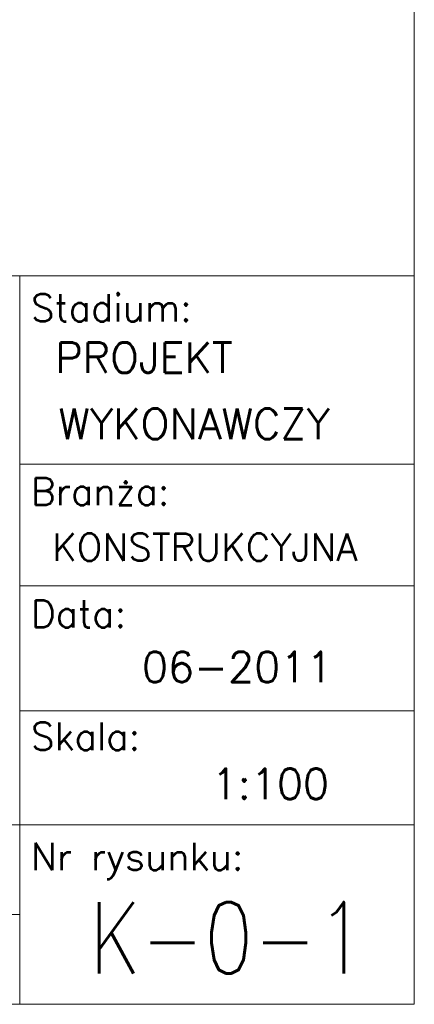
# Model space of a CAD drawing. Header units: millimetres. Extents: x -176817 to 571382, y -58489 to 156123.
# Tile 7 of 256: x -18486 to -15998, y -58489 to -52281. Entities that reach past the tile are written whole.
import ezdxf
from ezdxf.enums import TextEntityAlignment as Align

# ---------------------------------------------------------------- set-up
doc = ezdxf.new("R2010")
doc.units = ezdxf.units.MM
doc.header["$LTSCALE"] = 0.2
for name, color, linetype, lineweight in [('Prz', 5, 'Continuous', 13), ('SIATKA', 5, 'Continuous', 13), ('TABELA', 7, 'Continuous', 13)]:
    doc.layers.add(name, color=color, linetype=linetype, lineweight=lineweight)
doc.styles.add('ROMANS', font='romans.shx')

# ---------------------------------------------------------------- blocks, each defined once
blk = doc.blocks.new('A$C72E22663')
at = {"layer": 'Prz'}
blk.add_lwpolyline([(-1140, 0), (0, 0), (0, 459.29), (-1140, 459.29)], close=True, dxfattribs=at)
at = {"layer": 'TABELA', "color": 3}
for p, q in [((-248.8, 459.29), (-248.8, 0)), ((-248.8, 340.5), (0, 340.5)), ((-248.8, 263.88), (0, 263.88)), ((-248.8, 185.03), (0, 185.03)), ((-1140, 113.08), (-248.8, 113.08)), ((-248.8, 113.08), (0, 113.08))]:
    blk.add_line(p, q, dxfattribs=at)
at = {"layer": 'TABELA', "color": 2}
blk.add_line((-1140, 56.54), (-248.8, 56.54), dxfattribs=at)
at = {"layer": 'TABELA', "color": 4, "style": 'ROMANS'}
for s, p in [('Stadium:', (-241.7, 430.49)), ('Branża:', (-241.7, 314.69)), ('Data:', (-241.7, 237.58)), ('Skala:', (-241.7, 160.32)), ('Nr rysunku:', (-241.7, 84.49))]:
    blk.add_text(s, height=17.28, rotation=360, dxfattribs=at).set_placement(p)
at = {"layer": 'TABELA', "color": 2, "style": 'ROMANS'}
for s, height, p in [('PROJEKT', 19.2, (-226.33, 407.77)), ('WYKONAWCZY', 19.2, (-224.32, 366.01)), ('KONSTRUKCYJNA', 17.28, (-228.44, 288.21))]:
    blk.add_text(s, height=height, dxfattribs=at).set_placement(p, align=Align.MIDDLE_LEFT)

msp = doc.modelspace()

# ---------------------------------------------------------------- linework, layer by layer
at = {"layer": 'Prz'}
msp.add_lwpolyline([(-15998.2722, -58489.4339), (-71598.2722, -58489.4339), (-71598.2722, 22710.5661), (-15998.2722, 22710.5661)], close=True, dxfattribs=at)

# ---------------------------------------------------------------- block references
at = {"layer": 'SIATKA', "color": 42, "xscale": 10, "yscale": 10, "zscale": 10}
msp.add_blockref('A$C72E22663', (-15998.2722, -58489.4339), dxfattribs=at)

# ---------------------------------------------------------------- texts
at = {"layer": 'TABELA', "color": 2, "style": 'ROMANS'}
for s, p in [('06-2011', (-17715.734, -56362.2372)), ('1:100', (-17276.3761, -57099.459))]:
    msp.add_text(s, height=192, dxfattribs=at).set_placement(p, align=Align.MIDDLE_LEFT)
at = {"layer": 'TABELA', "color": 2, "style": 'ROMANS', "width": 0.8}
msp.add_text('K-0-1', height=450, dxfattribs=at).set_placement((-18047.4493, -58069.4537), align=Align.MIDDLE_LEFT)

doc.saveas('drawing.dxf')
